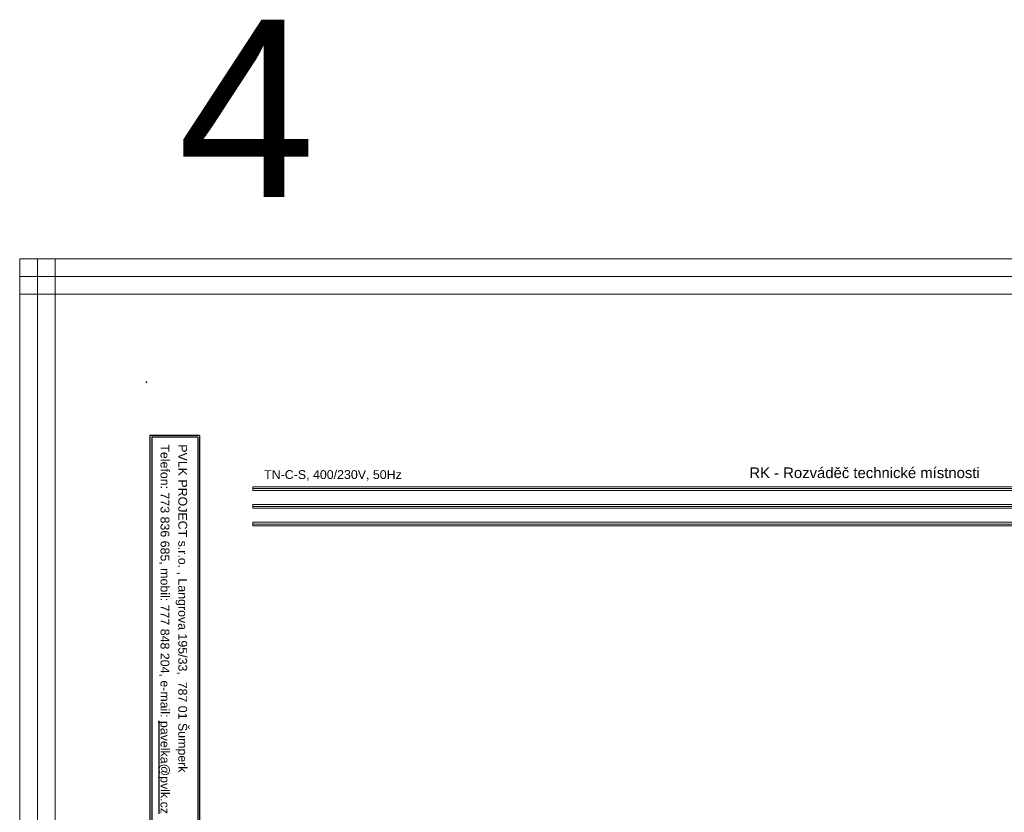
# Model space of a CAD drawing. Extents: x -9616 to -6735, y 5485 to 6008.
# Tile 10 of 15: x -8116 to -7838, y 5784 to 6007. Entities that reach past the tile are written whole.
import ezdxf
from ezdxf.enums import TextEntityAlignment as Align

# ---------------------------------------------------------------- set-up
doc = ezdxf.new("R2010")
doc.units = 0
doc.header["$MEASUREMENT"] = 0
for name, color, linetype in [('1-KRESBA', 7, 'Continuous'), ('__10-Popisy', 220, 'Continuous'), ('__Bílá', 7, 'Continuous'), ('__Oranžová', 30, 'Continuous'), ('__Vínová 220', 220, 'Continuous')]:
    doc.layers.add(name, color=color, linetype=linetype)
doc.styles.add('Arial', font='arial.ttf')

# ---------------------------------------------------------------- blocks, each defined once
blk = doc.blocks.new('BLK_Razítko_malé_pro_rozváděče')
at = {"layer": '__Bílá'}
for p, q in [((15, -405), (15, -419)), ((15, -405), (294, -405)), ((15.5, -405.5), (15.5, -418.5)), ((15.5, -405.5), (194.5, -405.5)), ((15, -419), (294, -419)), ((15.5, -418.5), (194.5, -418.5))]:
    blk.add_line(p, q, dxfattribs=at)
blk.add_point((0, -420), dxfattribs=at)
at = {"layer": '__Bílá', "style": 'Arial'}
for s, p in [('PVLK PROJECT s.r.o. , Langrova 195/33,  787 01 Šumperk', (17.5, -411)), ('Telefon: 773 836 685, mobil: 777 848 204, e-mail: %%Upavelka@pvlk.cz', (17.5, -416))]:
    blk.add_text(s, height=2.5, dxfattribs=at).set_placement(p)
at = {"layer": '__Vínová 220', "style": 'Arial'}
blk.add_attdef('ČÍSLO', text='', height=4, dxfattribs=at).set_placement((290, -416), align=Align.RIGHT)

msp = doc.modelspace()

# ---------------------------------------------------------------- linework, layer by layer
at = {"layer": '__Oranžová', "lineweight": 0}
for p, q in [((-8050, 5875.5), (-8050, 5875)), ((-8050, 5875.5), (-7710, 5875.5)), ((-8050, 5874.5), (-8050, 5875)), ((-8050, 5875), (-7710, 5875)), ((-8050, 5874.5), (-7710, 5874.5)), ((-8050, 5870.5), (-8050, 5870)), ((-8050, 5870.5), (-7710, 5870.5)), ((-8050, 5869.5), (-8050, 5870)), ((-8050, 5870), (-7710, 5870)), ((-8050, 5869.5), (-7710, 5869.5)), ((-8050, 5865.5), (-8050, 5865)), ((-8050, 5865.5), (-7710, 5865.5)), ((-8050, 5864.5), (-8050, 5865)), ((-8050, 5865), (-7710, 5865)), ((-8050, 5864.5), (-7710, 5864.5))]:
    msp.add_line(p, q, dxfattribs=at)
at = {"layer": '__Vínová 220', "lineweight": 0}
for p, q in [((-8115.71, 5573.74), (-8115.71, 5939.82)), ((-8115.71, 5939.82), (-8110.71, 5939.82)), ((-8115.71, 5939.82), (-8115.71, 5934.82)), ((-8115.71, 5939.82), (-7619.31, 5939.82)), ((-8110.71, 5573.74), (-8110.71, 5939.82)), ((-8105.71, 5939.82), (-8110.71, 5939.82)), ((-8105.71, 5573.74), (-8105.71, 5939.82)), ((-8115.71, 5929.82), (-8115.71, 5934.82)), ((-8115.71, 5934.82), (-7619.31, 5934.82)), ((-8115.71, 5929.82), (-7619.31, 5929.82))]:
    msp.add_line(p, q, dxfattribs=at)

# ---------------------------------------------------------------- block references
at = {"layer": '1-KRESBA', "rotation": 270}
msp.add_blockref('BLK_Razítko_malé_pro_rozváděče', (-7660, 5905), dxfattribs=at)

# ---------------------------------------------------------------- texts
at = {"layer": '__10-Popisy', "style": 'Arial'}
msp.add_text('4', height=50, dxfattribs=at).set_placement((-8071.15, 5957.31))
at = {"layer": '__Bílá', "insert": (-7909.99, 5877.93), "char_height": 3, "attachment_point": 7, "style": 'Arial'}
msp.add_mtext('RK - Rozváděč technické místnosti', dxfattribs=at)
at = {"layer": '__Oranžová', "lineweight": 0, "style": 'Arial'}
msp.add_text('TN-C-S, 400/230V, 50Hz', height=2.5, dxfattribs=at).set_placement((-8046.79, 5877.71))

doc.saveas('drawing.dxf')
